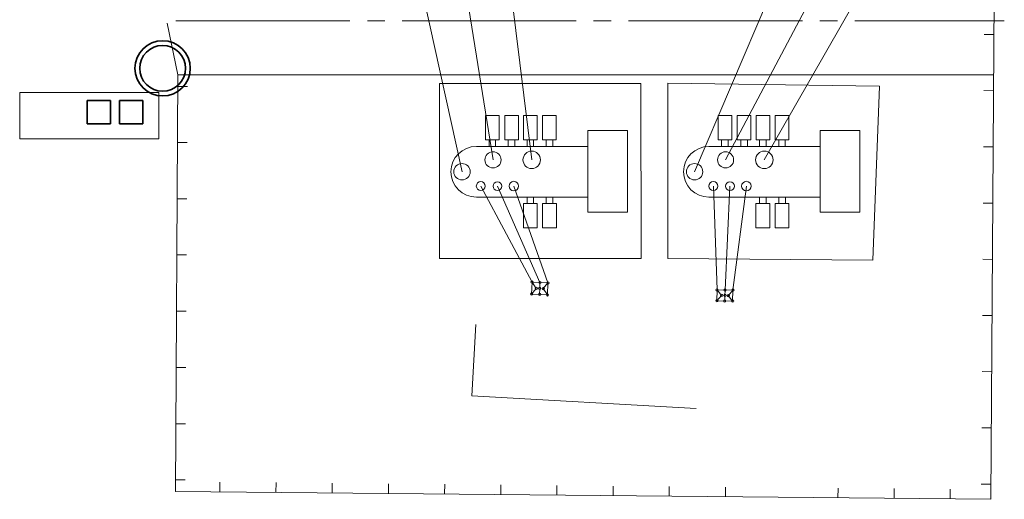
# Model space of a CAD drawing. Header units: millimetres. Extents: x 0 to 420, y 0 to 297.
# Tile 2 of 6: x 50 to 135, y 120 to 161. Entities that reach past the tile are written whole.
import ezdxf

# ---------------------------------------------------------------- set-up
doc = ezdxf.new("R2010")
doc.units = ezdxf.units.MM
for name, pattern in [('K5LT_AXLED', [19.5, 15, -1.5, 1.5, -1.5]), ('K5LT_BASIC', [0]), ('K5LT_THIN', [0])]:
    doc.linetypes.add(name, pattern=pattern)
doc.layers.add('ошиновка', color=2, linetype='Continuous', true_color=0xffff00)

# ---------------------------------------------------------------- blocks, each defined once
blk = doc.blocks.new('U23')
at = {"color": 3, "linetype": 'K5LT_BASIC', "lineweight": 35, "true_color": 0x00ff00}
for p, q in [((60.992, 153.933), (58.992, 153.933)), ((58.992, 153.933), (58.992, 151.933)), ((60.992, 151.933), (60.992, 153.933)), ((58.992, 151.933), (60.992, 151.933))]:
    blk.add_line(p, q, dxfattribs=at)
blk = doc.blocks.new('U24')
at = {"color": 3, "linetype": 'K5LT_BASIC', "lineweight": 35, "true_color": 0x00ff00}
for p, q in [((58.192, 153.933), (56.192, 153.933)), ((56.192, 153.933), (56.192, 151.933)), ((58.192, 151.933), (58.192, 153.933)), ((56.192, 151.933), (58.192, 151.933))]:
    blk.add_line(p, q, dxfattribs=at)
blk = doc.blocks.new('U25')
at = {"color": 4, "linetype": 'K5LT_THIN', "lineweight": 9, "true_color": 0x00ffff}
for p, q in [((62.377, 154.634), (50.377, 154.634)), ((50.377, 154.634), (50.377, 150.634)), ((62.377, 150.634), (62.377, 154.634)), ((50.377, 150.634), (62.377, 150.634))]:
    blk.add_line(p, q, dxfattribs=at)

msp = doc.modelspace()

# ---------------------------------------------------------------- linework, layer by layer
at = {"color": 4, "linetype": 'K5LT_THIN', "lineweight": 9, "true_color": 0x00ffff}
for p, q in [((134.687571, 217.555905), (134.065481, 119.594249)), ((63.99782, 156.151424), (63.077822, 160.584707)), ((134.32618, 159.620589), (133.490197, 159.625898)), ((63.99782, 156.151424), (63.8008, 120.277824)), ((63.99782, 156.151424), (134.255564, 156.148387)), ((103.911737, 155.411842), (86.547385, 155.411842)), ((86.55287, 140.333813), (86.547385, 155.411842)), ((103.917222, 140.333813), (103.911737, 155.411842)), ((124.469514, 155.180804), (106.23287, 155.423336)), ((106.238355, 140.345307), (106.23287, 155.423336)), ((63.992332, 155.152106), (64.828319, 155.147514)), ((123.878174, 140.178011), (124.469514, 155.180804)), ((134.288925, 154.780334), (133.452941, 154.785643)), ((91.703138, 152.633337), (90.52368, 152.633337)), ((90.52368, 152.633337), (90.52368, 150.545371)), ((91.703138, 150.545371), (91.703138, 152.633337)), ((93.350671, 152.633336), (92.171213, 152.633336)), ((92.171213, 152.633336), (92.171213, 150.545371)), ((93.350671, 150.54537), (93.350671, 152.633336)), ((94.973638, 152.633337), (93.79418, 152.633337)), ((93.79418, 152.633337), (93.79418, 150.545371)), ((94.973638, 150.545371), (94.973638, 152.633337)), ((96.619226, 152.633335), (95.439768, 152.633335)), ((95.439768, 152.633335), (95.439768, 150.54537)), ((96.619226, 150.545369), (96.619226, 152.633335)), ((111.744065, 152.633336), (110.564607, 152.633336)), ((110.564607, 152.633336), (110.564607, 150.545371)), ((111.744065, 150.54537), (111.744065, 152.633336)), ((113.391598, 152.633336), (112.21214, 152.633336)), ((112.21214, 152.633336), (112.21214, 150.54537)), ((113.391598, 150.545369), (113.391598, 152.633336)), ((115.014565, 152.633336), (113.835107, 152.633336)), ((113.835107, 152.633336), (113.835107, 150.545371)), ((115.014565, 150.54537), (115.014565, 152.633336)), ((116.660152, 152.633335), (115.480694, 152.633335)), ((115.480694, 152.633335), (115.480694, 150.545369)), ((116.660152, 150.545369), (116.660152, 152.633335)), ((99.321734, 151.348097), (99.321734, 144.334344)), ((99.321734, 151.348097), (102.73758, 151.348097)), ((102.73758, 144.334344), (102.73758, 151.348097)), ((119.362661, 151.348096), (119.362661, 144.334344)), ((119.362661, 151.348096), (122.778507, 151.348096)), ((122.778507, 144.334344), (122.778507, 151.348096)), ((63.965792, 150.319658), (64.801779, 150.315066)), ((90.52368, 150.545371), (91.703138, 150.545371)), ((90.822584, 149.989364), (90.822584, 150.545371)), ((91.390663, 150.545371), (91.390663, 149.989365)), ((92.171213, 150.545371), (93.350671, 150.54537)), ((92.470117, 149.989364), (92.470117, 150.54537)), ((93.038196, 150.545371), (93.038196, 149.989364)), ((93.79418, 150.545371), (94.973638, 150.545371)), ((94.093084, 149.989364), (94.093084, 150.545371)), ((94.661163, 150.545371), (94.661163, 149.989365)), ((95.439768, 150.54537), (96.619226, 150.545369)), ((95.738672, 149.989363), (95.738672, 150.545369)), ((96.306751, 150.54537), (96.306751, 149.989364)), ((110.564607, 150.545371), (111.744065, 150.54537)), ((110.863511, 149.989364), (110.863511, 150.54537)), ((111.43159, 150.545371), (111.43159, 149.989365)), ((112.21214, 150.54537), (113.391598, 150.545369)), ((112.511043, 149.989363), (112.511043, 150.545369)), ((113.079123, 150.54537), (113.079123, 149.989364)), ((113.835107, 150.545371), (115.014565, 150.54537)), ((114.134011, 149.989364), (114.134011, 150.54537)), ((114.70209, 150.545371), (114.70209, 149.989365)), ((115.480694, 150.545369), (116.660152, 150.545369)), ((115.779598, 149.989363), (115.779598, 150.545369)), ((116.347678, 150.545369), (116.347678, 149.989363)), ((89.727272, 149.989364), (99.321734, 149.989364)), ((109.768199, 149.989364), (119.362661, 149.989364)), ((134.255564, 149.938747), (133.419581, 149.944056)), ((90.111351, 146.564679), (94.526217, 138.297)), ((91.54205, 146.564679), (95.210069, 138.264201)), ((95.893922, 138.231401), (92.955785, 146.564679)), ((110.152278, 146.564678), (110.472218, 137.62697)), ((111.156289, 137.615816), (111.582977, 146.564678)), ((112.996712, 146.564678), (111.840359, 137.604662)), ((63.939205, 145.478737), (64.775192, 145.474145)), ((89.727272, 145.61436), (99.321734, 145.61436)), ((94.094643, 145.058354), (94.094643, 145.61436)), ((94.662722, 145.614361), (94.662722, 145.058355)), ((95.752365, 145.058354), (95.752365, 145.61436)), ((96.320444, 145.614361), (96.320444, 145.058355)), ((109.768199, 145.61436), (119.362661, 145.61436)), ((114.13557, 145.058354), (114.13557, 145.61436)), ((114.703649, 145.614361), (114.703649, 145.058355)), ((115.793292, 145.058354), (115.793292, 145.61436)), ((116.361371, 145.614361), (116.361371, 145.058355)), ((134.227401, 145.092172), (133.391418, 145.097481)), ((94.961626, 145.058354), (93.782168, 145.058355)), ((93.782168, 145.058355), (93.782168, 142.970389)), ((94.961626, 142.970389), (94.961626, 145.058354)), ((96.619348, 145.058354), (95.43989, 145.058355)), ((95.43989, 145.058355), (95.43989, 142.970389)), ((96.619348, 142.970389), (96.619348, 145.058354)), ((99.321734, 144.334344), (102.73758, 144.334344)), ((115.002553, 145.058354), (113.823095, 145.058355)), ((113.823095, 145.058355), (113.823095, 142.970388)), ((115.002553, 142.970388), (115.002553, 145.058354)), ((116.660275, 145.058354), (115.480817, 145.058355)), ((115.480817, 145.058355), (115.480817, 142.970388)), ((116.660275, 142.970388), (116.660275, 145.058354)), ((119.362661, 144.334344), (122.778507, 144.334344)), ((93.782168, 142.970389), (94.961626, 142.970389)), ((95.43989, 142.970389), (96.619348, 142.970389)), ((113.823095, 142.970388), (115.002553, 142.970388)), ((115.480817, 142.970388), (116.660275, 142.970388)), ((63.912618, 140.637817), (64.748606, 140.633226)), ((86.55287, 140.333813), (103.917222, 140.333813)), ((106.238355, 140.345307), (123.878174, 140.178011)), ((134.193633, 140.256893), (133.35765, 140.262202)), ((94.526217, 138.297), (94.489953, 137.266772)), ((95.893922, 138.231401), (94.526217, 138.297)), ((94.526217, 138.297), (94.887825, 137.755906)), ((94.887825, 137.755906), (94.489956, 137.266765)), ((95.191939, 137.749083), (95.173809, 137.233965)), ((95.210069, 138.264201), (95.191939, 137.749083)), ((95.893922, 138.231401), (95.49578, 137.734508)), ((95.49578, 137.734508), (95.857664, 137.201158)), ((95.857664, 137.201158), (95.893922, 138.231401)), ((110.472218, 137.62697), (110.45423, 136.691813)), ((111.840359, 137.604662), (110.472218, 137.62697)), ((110.472218, 137.62697), (110.857513, 137.157268)), ((111.156289, 137.615816), (111.142943, 137.146116)), ((111.850136, 137.604662), (111.428545, 137.141043)), ((111.804964, 136.661018), (111.840359, 137.604662)), ((94.489953, 137.266772), (95.857664, 137.201158)), ((110.857513, 137.157268), (110.45423, 136.691813)), ((110.45423, 136.691813), (111.804964, 136.661018)), ((111.142943, 137.146116), (111.129597, 136.676416)), ((111.428545, 137.141043), (111.804964, 136.661018)), ((63.886032, 135.796896), (64.722019, 135.792305)), ((134.165954, 135.415972), (133.329971, 135.421281)), ((89.691877, 134.647182), (89.344862, 128.510337)), ((63.859349, 130.938566), (64.695337, 130.933975)), ((134.157777, 130.583538), (133.321794, 130.588847)), ((89.344862, 128.510337), (108.681657, 127.425408)), ((63.832763, 126.097631), (64.66875, 126.09304)), ((134.118081, 125.734193), (133.282098, 125.739502)), ((63.806222, 121.265197), (64.64221, 121.260606)), ((67.619745, 120.240671), (67.629259, 121.078255)), ((72.460484, 120.193578), (72.469998, 121.031162)), ((77.292588, 120.146568), (77.302102, 120.984152)), ((82.159333, 120.099222), (82.168848, 120.936806)), ((86.991291, 120.052214), (87.000806, 120.889798)), ((91.832217, 120.006868), (91.841731, 120.844452)), ((96.664225, 119.950003), (96.67374, 120.787587)), ((101.513632, 119.901638), (101.523147, 120.739222)), ((106.34564, 119.863924), (106.355155, 120.701508)), ((111.186565, 119.813805), (111.196079, 120.651389)), ((120.885386, 119.722473), (120.894901, 120.560057)), ((125.717394, 119.675464), (125.726909, 120.513048)), ((134.073783, 120.901682), (133.2378, 120.906991)), ((63.8008, 120.277824), (134.065481, 119.594249)), ((130.558319, 119.628369), (130.567833, 120.465953))]:
    msp.add_line(p, q, dxfattribs=at)
at = {"color": 2, "linetype": 'K5LT_AXLED', "lineweight": 9, "true_color": 0xffff00}
msp.add_line((63.836067, 160.801862), (135.220771, 160.801862), dxfattribs=at)
at = {"color": 3, "linetype": 'K5LT_BASIC', "lineweight": 35, "true_color": 0x00ff00}
for radius in [2.38125, 1.971166]:
    msp.add_circle((62.692236, 156.707856), radius, dxfattribs=at)
at = {"color": 4, "linetype": 'K5LT_THIN', "lineweight": 9, "true_color": 0x00ffff}
for centre, radius in [((91.163079, 148.822673), 0.694338), ((94.499493, 148.822673), 0.754038), ((111.204006, 148.822673), 0.694338), ((114.54042, 148.822673), 0.754038), ((88.49082, 147.801862), 0.708716), ((108.531746, 147.801862), 0.708716), ((90.111351, 146.564679), 0.385946), ((91.54205, 146.564679), 0.37888), ((92.955785, 146.564679), 0.41281), ((110.152278, 146.564678), 0.385946), ((111.582977, 146.564678), 0.37888), ((112.996712, 146.564678), 0.41281), ((94.526217, 138.297), 0.1), ((95.210069, 138.264201), 0.1), ((95.893922, 138.231401), 0.1), ((94.887825, 137.755906), 0.1), ((95.191939, 137.749083), 0.1), ((95.49578, 137.734508), 0.1), ((110.472218, 137.62697), 0.1), ((111.156289, 137.615816), 0.1), ((111.840359, 137.604662), 0.1), ((94.489956, 137.266765), 0.1), ((95.173809, 137.233965), 0.1), ((95.857661, 137.201165), 0.1), ((110.45423, 136.691813), 0.1), ((110.857513, 137.157268), 0.1), ((111.129597, 136.676416), 0.1), ((111.142943, 137.146116), 0.1), ((111.428545, 137.141043), 0.1), ((111.804964, 136.661018), 0.1)]:
    msp.add_circle(centre, radius, dxfattribs=at)
for centre in [(89.727272, 147.801862), (109.768199, 147.801862)]:
    msp.add_arc(centre, 2.187502, 90, 270, dxfattribs=at)
at = {"layer": 'ошиновка', "color": 4, "linetype": 'K5LT_THIN', "lineweight": 9, "true_color": 0x00ffff}
for p, q in [((84.337752, 166.65615), (88.49082, 147.801862)), ((91.163079, 148.822673), (88.337225, 166.591192)), ((92.319729, 166.52651), (94.499493, 148.822673)), ((116.448886, 166.421473), (108.531746, 147.801862)), ((111.204006, 148.822673), (120.428483, 166.269129)), ((124.425035, 166.087128), (114.54042, 148.822673))]:
    msp.add_line(p, q, dxfattribs=at)

# ---------------------------------------------------------------- block references
for name in ['U25', 'U24', 'U23']:
    msp.add_blockref(name, (0, 0))

doc.saveas('drawing.dxf')
